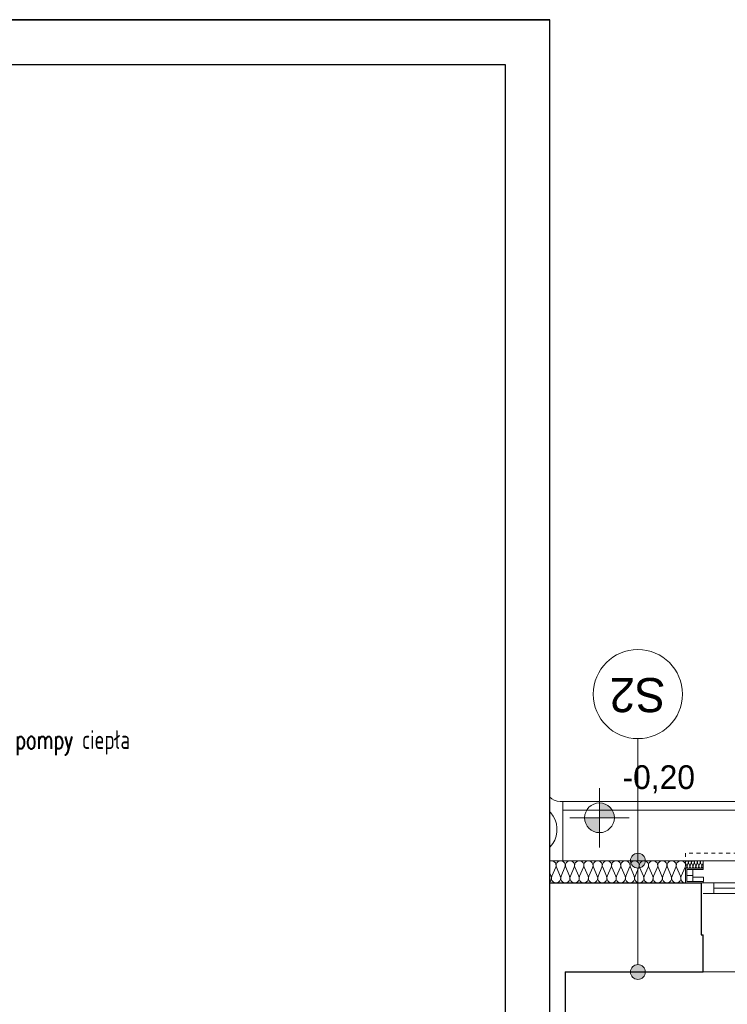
# Model space of a CAD drawing. Header units: inches. Extents: x -515158 to -470211, y -1887 to 84268.
# Tile 22 of 102: x -492022 to -487257, y 11990 to 18625. Entities that reach past the tile are written whole.
import ezdxf

# ---------------------------------------------------------------- set-up
doc = ezdxf.new("R2010")
doc.units = ezdxf.units.IN
doc.header["$MEASUREMENT"] = 0
doc.set_wipeout_variables(frame=1)
doc.linetypes.add('Hidden Line', pattern=[50, 25, -25])
doc.layers.add('#opisy', color=7, linetype='Continuous')
doc.layers.add('_TABELA', color=7, linetype='Continuous')
for name, color, linetype, lineweight in [('#podkład', 252, 'Continuous', 9), ('Arch ocieplenie_Nr_Pióra__44', 252, 'Continuous', 9), ('Arch okna_Nr_Pióra__9', 252, 'Continuous', 9), ('Arch opisy_Nr_Pióra__1', 252, 'Continuous', 25), ('Arch opisy_Nr_Pióra__21', 252, 'Continuous', 9), ('Arch teren_Nr_Pióra__5', 252, 'Continuous', 13), ('Arch teren_Nr_Pióra__9', 252, 'Continuous', 9), ('Arch wykończenie_Nr_Pióra__3', 252, 'Continuous', 18), ('Arch wyposarzenie_Nr_Pióra__10', 252, 'Continuous', 18), ('INWENT DACH_Nr_Pióra__21', 252, 'Continuous', 9), ('INWENT RZĘDNE_Nr_Pióra__21', 252, 'Continuous', 9), ('INWENT WYMIARY_Nr_Pióra__21', 252, 'Continuous', 9), ('INWENT. OKNA_Nr_Pióra__21', 252, 'Continuous', 9), ('INWENT. OKNA_Nr_Pióra__5', 252, 'Continuous', 13), ('INWENT.ŚCIANY_Nr_Pióra__1', 252, 'Continuous', 25), ('INWENT.ŚCIANY_Nr_Pióra__21', 252, 'Continuous', 9)]:
    doc.layers.add(name, color=color, linetype=linetype, lineweight=lineweight)
doc.styles.add('GENERATED_STYLE_1', font='txt')
doc.styles.add('GENERATED_STYLE_3', font='txt')
doc.styles.add('GENERATED_STYLE_7', font='txt')
doc.styles.add('ROMANS', font='romans', dxfattribs={"width": 0.8})

# ---------------------------------------------------------------- blocks, each defined once
blk = doc.blocks.new('parter')
at = {"layer": 'Arch opisy_Nr_Pióra__21', "linetype": 'Continuous'}
for points in [[(-489197.8, 45147.6), (-489201.6, 45166.8), (-489212.5, 45183), (-489228.7, 45193.8), (-489247.8, 45197.6), (-489267, 45193.8), (-489283.2, 45183), (-489294, 45166.8), (-489297.8, 45147.6), (-489294, 45128.5), (-489283.2, 45112.3), (-489267, 45101.4), (-489247.8, 45097.6), (-489228.7, 45101.4), (-489212.5, 45112.3), (-489201.6, 45128.5)], [(-487809, 45087.6), (-487812.8, 45106.8), (-487823.6, 45123), (-487839.8, 45133.8), (-487859, 45137.6), (-487878.1, 45133.8), (-487894.3, 45123), (-487905.2, 45106.8), (-487909, 45087.6), (-487905.2, 45068.5), (-487894.3, 45052.3), (-487878.1, 45041.4), (-487859, 45037.6), (-487839.8, 45041.4), (-487823.6, 45052.3), (-487812.8, 45068.5)], [(-489197.8, 44437.6), (-489201.6, 44456.8), (-489212.5, 44473), (-489228.7, 44483.8), (-489247.8, 44487.6), (-489267, 44483.8), (-489283.2, 44473), (-489294, 44456.8), (-489297.8, 44437.6), (-489294, 44418.5), (-489283.2, 44402.3), (-489267, 44391.4), (-489247.8, 44387.6), (-489228.7, 44391.4), (-489212.5, 44402.3), (-489201.6, 44418.5)], [(-487809, 44337.6), (-487812.8, 44356.8), (-487823.6, 44373), (-487839.8, 44383.8), (-487859, 44387.6), (-487878.1, 44383.8), (-487894.3, 44373), (-487905.2, 44356.8), (-487909, 44337.6), (-487905.2, 44318.5), (-487894.3, 44302.3), (-487878.1, 44291.4), (-487859, 44287.6), (-487839.8, 44291.4), (-487823.6, 44302.3), (-487812.8, 44318.5)]]:
    blk.add_hatch(color=252, dxfattribs=at).paths.add_polyline_path(points, flags=0)
at = {"layer": 'INWENT RZĘDNE_Nr_Pióra__21', "linetype": 'Continuous'}
for points in [[(-488117.5, 45376.6), (-488017.5, 45376.6), (-488025.1, 45414.9), (-488046.8, 45447.3), (-488079.2, 45469), (-488117.5, 45476.6)], [(-488117.5, 45376.6), (-488217.5, 45376.6), (-488209.9, 45338.3), (-488188.2, 45305.9), (-488155.8, 45284.2), (-488117.5, 45276.6)]]:
    blk.add_hatch(color=252, dxfattribs=at).paths.add_polyline_path(points, flags=0)
at = {"layer": 'Arch ocieplenie_Nr_Pióra__44', "color": 252, "linetype": 'Continuous'}
for p, q in [((-488813.1, 45145.9), (-488853.5, 45128.4)), ((-488853.5, 45124.9), (-488813.1, 45107.4)), ((-491166.5, 45117.8), (-491148.9, 45077.4)), ((-491145.4, 45077.4), (-491127.8, 45117.8)), ((-491124.2, 45117.8), (-491106.6, 45077.4)), ((-491103.1, 45077.4), (-491085.5, 45117.8)), ((-491081.9, 45117.8), (-491064.3, 45077.4)), ((-491060.8, 45077.4), (-491043.2, 45117.8)), ((-491039.6, 45117.8), (-491022, 45077.4)), ((-491018.4, 45077.4), (-491000.8, 45117.8)), ((-490997.3, 45117.8), (-490979.7, 45077.4)), ((-490976.1, 45077.4), (-490958.5, 45117.8)), ((-490955, 45117.8), (-490937.4, 45077.4)), ((-490933.8, 45077.4), (-490916.2, 45117.8)), ((-490912.7, 45117.8), (-490895.1, 45077.4)), ((-490891.5, 45077.4), (-490873.9, 45117.8)), ((-490870.3, 45117.8), (-490852.7, 45077.4)), ((-490849.2, 45077.4), (-490831.6, 45117.8)), ((-490828, 45117.8), (-490810.4, 45077.4)), ((-490806.9, 45077.4), (-490789.3, 45117.8)), ((-490785.7, 45117.8), (-490768.1, 45077.4)), ((-490764.6, 45077.4), (-490747, 45117.8)), ((-490743.4, 45117.8), (-490725.8, 45077.4)), ((-490722.2, 45077.4), (-490704.6, 45117.8)), ((-490701.1, 45117.8), (-490683.5, 45077.4)), ((-490679.9, 45077.4), (-490662.3, 45117.8)), ((-490658.8, 45117.8), (-490641.2, 45077.4)), ((-490637.6, 45077.4), (-490620, 45117.8)), ((-490616.5, 45117.8), (-490598.9, 45077.4)), ((-490595.3, 45077.4), (-490577.7, 45117.8)), ((-490574.1, 45117.8), (-490556.5, 45077.4)), ((-490553, 45077.4), (-490535.4, 45117.8)), ((-490531.8, 45117.8), (-490514.2, 45077.4)), ((-490510.7, 45077.4), (-490493.1, 45117.8)), ((-490489.5, 45117.8), (-490471.9, 45077.4)), ((-490468.4, 45077.4), (-490450.8, 45117.8)), ((-490447.2, 45117.8), (-490429.6, 45077.4)), ((-490426, 45077.4), (-490408.4, 45117.8)), ((-490404.9, 45117.8), (-490387.3, 45077.4)), ((-490383.7, 45077.4), (-490366.1, 45117.8)), ((-490362.6, 45117.8), (-490345, 45077.4)), ((-490341.4, 45077.4), (-490323.8, 45117.8)), ((-490320.3, 45117.8), (-490302.6, 45077.4)), ((-490299.1, 45077.4), (-490281.5, 45117.8)), ((-490277.9, 45117.8), (-490260.3, 45077.4)), ((-490256.8, 45077.4), (-490239.2, 45117.8)), ((-490235.6, 45117.8), (-490218, 45077.4)), ((-490214.5, 45077.4), (-490196.9, 45117.8)), ((-490193.3, 45117.8), (-490175.7, 45077.4)), ((-490172.2, 45077.4), (-490154.5, 45117.8)), ((-490151, 45117.8), (-490133.4, 45077.4)), ((-490129.8, 45077.4), (-490112.2, 45117.8)), ((-490108.7, 45117.8), (-490091.1, 45077.4)), ((-490087.5, 45077.4), (-490069.9, 45117.8)), ((-490066.4, 45117.8), (-490048.8, 45077.4)), ((-490045.2, 45077.4), (-490027.6, 45117.8)), ((-490024, 45117.8), (-490006.4, 45077.4)), ((-490002.9, 45077.4), (-489985.3, 45117.8)), ((-489981.7, 45117.8), (-489964.1, 45077.4)), ((-489960.6, 45077.4), (-489943, 45117.8)), ((-489939.4, 45117.8), (-489921.8, 45077.4)), ((-489918.3, 45077.4), (-489900.7, 45117.8)), ((-489897.1, 45117.8), (-489879.5, 45077.4)), ((-489875.9, 45077.4), (-489858.3, 45117.8)), ((-489854.8, 45117.8), (-489837.2, 45077.4)), ((-489833.6, 45077.4), (-489816, 45117.8)), ((-489812.5, 45117.8), (-489794.9, 45077.4)), ((-489791.3, 45077.4), (-489773.7, 45117.8)), ((-489770.2, 45117.8), (-489752.6, 45077.4)), ((-489749, 45077.4), (-489731.4, 45117.8)), ((-489727.8, 45117.8), (-489710.2, 45077.4)), ((-489706.7, 45077.4), (-489689.1, 45117.8)), ((-489685.5, 45117.8), (-489667.9, 45077.4)), ((-489664.4, 45077.4), (-489646.8, 45117.8)), ((-489643.2, 45117.8), (-489625.6, 45077.4)), ((-489622.1, 45077.4), (-489604.5, 45117.8)), ((-489600.9, 45117.8), (-489583.3, 45077.4)), ((-489579.7, 45077.4), (-489562.1, 45117.8)), ((-489558.6, 45117.8), (-489541, 45077.4)), ((-489537.4, 45077.4), (-489519.8, 45117.8)), ((-489516.3, 45117.8), (-489498.7, 45077.4)), ((-489495.1, 45077.4), (-489477.5, 45117.8)), ((-489474, 45117.8), (-489456.4, 45077.4)), ((-489452.8, 45077.4), (-489435.2, 45117.8)), ((-489431.6, 45117.8), (-489414, 45077.4)), ((-489410.5, 45077.4), (-489392.9, 45117.8)), ((-489389.3, 45117.8), (-489371.7, 45077.4)), ((-489368.2, 45077.4), (-489350.6, 45117.8)), ((-489347, 45117.8), (-489329.4, 45077.4)), ((-489325.9, 45077.4), (-489308.3, 45117.8)), ((-489304.7, 45117.8), (-489287.1, 45077.4)), ((-489283.5, 45077.4), (-489265.9, 45117.8)), ((-489262.4, 45117.8), (-489244.8, 45077.4)), ((-489241.2, 45077.4), (-489223.6, 45117.8)), ((-489220.1, 45117.8), (-489202.5, 45077.4)), ((-489198.9, 45077.4), (-489181.3, 45117.8)), ((-489177.8, 45117.8), (-489160.1, 45077.4)), ((-489156.6, 45077.4), (-489139, 45117.8)), ((-489135.4, 45117.8), (-489117.8, 45077.4)), ((-489114.3, 45077.4), (-489096.7, 45117.8)), ((-489093.1, 45117.8), (-489075.5, 45077.4)), ((-489072, 45077.4), (-489054.4, 45117.8)), ((-489050.8, 45117.8), (-489033.2, 45077.4)), ((-489029.7, 45077.4), (-489012, 45117.8)), ((-489008.5, 45117.8), (-488990.9, 45077.4)), ((-488987.3, 45077.4), (-488969.7, 45117.8)), ((-488966.2, 45117.8), (-488948.6, 45077.4)), ((-488945, 45077.4), (-488927.4, 45117.8)), ((-488923.9, 45117.8), (-488906.3, 45077.4)), ((-488902.7, 45077.4), (-488885.1, 45117.8)), ((-488813.1, 45103.9), (-488853.5, 45086.4)), ((-488853.5, 45082.9), (-488813.1, 45065.4)), ((-488813.1, 45061.9), (-488853.5, 45044.4)), ((-487537.5, 45072.7), (-487529.2, 45052.5)), ((-487527.5, 45052.5), (-487519.2, 45072.7)), ((-487517.5, 45072.7), (-487509.2, 45052.5)), ((-487507.5, 45052.5), (-487499.2, 45072.7)), ((-487497.5, 45072.7), (-487489.2, 45052.5)), ((-487487.5, 45052.5), (-487479.2, 45072.7)), ((-487477.5, 45072.7), (-487469.2, 45052.5)), ((-487467.5, 45052.5), (-487459.2, 45072.7)), ((-487457.5, 45072.7), (-487449.2, 45052.5)), ((-487447.5, 45052.5), (-487439.2, 45072.7)), ((-487437.5, 45072.7), (-487429.2, 45052.5)), ((-487427.5, 45052.5), (-487419.2, 45072.7)), ((-488853.5, 45040.9), (-488813.1, 45023.4)), ((-488813.1, 45019.9), (-488853.5, 45002.4)), ((-488853.5, 44998.9), (-488813.1, 44981.4)), ((-488780.7, 45042.9), (-488754.8, 44982.3)), ((-488749.6, 44982.3), (-488723.7, 45042.9)), ((-488718.5, 45042.9), (-488692.6, 44982.3)), ((-488687.3, 44982.3), (-488661.4, 45042.9)), ((-488656.2, 45042.9), (-488630.3, 44982.3)), ((-488625.1, 44982.3), (-488599.2, 45042.9)), ((-488594, 45042.9), (-488568.1, 44982.3)), ((-488562.8, 44982.3), (-488536.9, 45042.9)), ((-488531.7, 45042.9), (-488505.8, 44982.3)), ((-488500.6, 44982.3), (-488474.7, 45042.9)), ((-488469.5, 45042.9), (-488443.6, 44982.3)), ((-488438.3, 44982.3), (-488412.4, 45042.9)), ((-488407.2, 45042.9), (-488381.3, 44982.3)), ((-488376.1, 44982.3), (-488350.2, 45042.9)), ((-488345, 45042.9), (-488319.1, 44982.3)), ((-488313.8, 44982.3), (-488287.9, 45042.9)), ((-488282.7, 45042.9), (-488256.8, 44982.3)), ((-488251.6, 44982.3), (-488225.7, 45042.9)), ((-488220.5, 45042.9), (-488194.6, 44982.3)), ((-488189.3, 44982.3), (-488163.4, 45042.9)), ((-488158.2, 45042.9), (-488132.3, 44982.3)), ((-488127.1, 44982.3), (-488101.2, 45042.9)), ((-488096, 45042.9), (-488070.1, 44982.3)), ((-488064.8, 44982.3), (-488038.9, 45042.9)), ((-488033.7, 45042.9), (-488007.8, 44982.3)), ((-488002.6, 44982.3), (-487976.7, 45042.9)), ((-487971.5, 45042.9), (-487945.6, 44982.3)), ((-487940.3, 44982.3), (-487914.4, 45042.9)), ((-487909.2, 45042.9), (-487883.3, 44982.3)), ((-487878.1, 44982.3), (-487852.2, 45042.9)), ((-487847, 45042.9), (-487821.1, 44982.3)), ((-487815.8, 44982.3), (-487789.9, 45042.9)), ((-487784.7, 45042.9), (-487758.8, 44982.3)), ((-487753.6, 44982.3), (-487727.7, 45042.9)), ((-487722.5, 45042.9), (-487696.6, 44982.3)), ((-487691.3, 44982.3), (-487665.4, 45042.9)), ((-487660.2, 45042.9), (-487634.3, 44982.3)), ((-487629.1, 44982.3), (-487603.2, 45042.9)), ((-487598, 45042.9), (-487572.1, 44982.3)), ((-487566.8, 44982.3), (-487540.9, 45042.9)), ((-488813.1, 44977.9), (-488853.5, 44960.4)), ((-488853.5, 44956.9), (-488813.1, 44939.4))]:
    blk.add_line(p, q, dxfattribs=at)
for centre, major_axis, ratio, start_param, end_param in [((-491147.2, 45126.4), (0, 21.3), 0.994809, 4.299595, 8.266775), ((-491104.9, 45126.4), (0, 21.3), 0.994809, 4.299595, 8.266775), ((-491062.5, 45126.4), (0, 21.3), 0.994809, 4.299595, 8.266775), ((-491020.2, 45126.4), (0, 21.3), 0.994809, 4.299595, 8.266775), ((-490977.9, 45126.4), (0, 21.3), 0.994809, 4.299595, 8.266775), ((-490935.6, 45126.4), (0, 21.3), 0.994809, 4.299595, 8.266775), ((-490893.3, 45126.4), (0, 21.3), 0.994809, 4.299595, 8.266775), ((-490851, 45126.4), (0, 21.3), 0.994809, 4.299595, 8.266775), ((-490808.6, 45126.4), (0, 21.3), 0.994809, 4.299595, 8.266775), ((-490766.3, 45126.4), (0, 21.3), 0.994809, 4.299595, 8.266775), ((-490724, 45126.4), (0, 21.3), 0.994809, 4.299595, 8.266775), ((-490681.7, 45126.4), (0, 21.3), 0.994809, 4.299595, 8.266775), ((-490639.4, 45126.4), (0, 21.3), 0.994809, 4.299595, 8.266775), ((-490597.1, 45126.4), (0, 21.3), 0.994809, 4.299595, 8.266775), ((-490554.8, 45126.4), (0, 21.3), 0.994809, 4.299595, 8.266775), ((-490512.4, 45126.4), (0, 21.3), 0.994809, 4.299595, 8.266775), ((-490470.1, 45126.4), (0, 21.3), 0.994809, 4.299595, 8.266775), ((-490427.8, 45126.4), (0, 21.3), 0.994809, 4.299595, 8.266775), ((-490385.5, 45126.4), (0, 21.3), 0.994809, 4.299595, 8.266775), ((-490343.2, 45126.4), (0, 21.3), 0.994809, 4.299595, 8.266775), ((-490300.9, 45126.4), (0, 21.3), 0.994809, 4.299595, 8.266775), ((-490258.6, 45126.4), (0, 21.3), 0.994809, 4.299595, 8.266775), ((-490216.2, 45126.4), (0, 21.3), 0.994809, 4.299595, 8.266775), ((-490173.9, 45126.4), (0, 21.3), 0.994809, 4.299595, 8.266775), ((-490131.6, 45126.4), (0, 21.3), 0.994809, 4.299595, 8.266775), ((-490089.3, 45126.4), (0, 21.3), 0.994809, 4.299595, 8.266775), ((-490047, 45126.4), (0, 21.3), 0.994809, 4.299595, 8.266775), ((-490004.7, 45126.4), (0, 21.3), 0.994809, 4.299595, 8.266775), ((-489962.4, 45126.4), (0, 21.3), 0.994809, 4.299595, 8.266775), ((-489920, 45126.4), (0, 21.3), 0.994809, 4.299595, 8.266775), ((-489877.7, 45126.4), (0, 21.3), 0.994809, 4.299595, 8.266775), ((-489835.4, 45126.4), (0, 21.3), 0.994809, 4.299595, 8.266775), ((-489793.1, 45126.4), (0, 21.3), 0.994809, 4.299595, 8.266775), ((-489750.8, 45126.4), (0, 21.3), 0.994809, 4.299595, 8.266775), ((-489708.5, 45126.4), (0, 21.3), 0.994809, 4.299595, 8.266775), ((-489666.1, 45126.4), (0, 21.3), 0.994809, 4.299595, 8.266775), ((-489623.8, 45126.4), (0, 21.3), 0.994809, 4.299595, 8.266775), ((-489581.5, 45126.4), (0, 21.3), 0.994809, 4.299595, 8.266775), ((-489539.2, 45126.4), (0, 21.3), 0.994809, 4.299595, 8.266775), ((-489496.9, 45126.4), (0, 21.3), 0.994809, 4.299595, 8.266775), ((-489454.6, 45126.4), (0, 21.3), 0.994809, 4.299595, 8.266775), ((-489412.3, 45126.4), (0, 21.3), 0.994809, 4.299595, 8.266775), ((-489369.9, 45126.4), (0, 21.3), 0.994809, 4.299595, 8.266775), ((-489327.6, 45126.4), (0, 21.3), 0.994809, 4.299595, 8.266775), ((-489285.3, 45126.4), (0, 21.3), 0.994809, 4.299595, 8.266775), ((-489243, 45126.4), (0, 21.3), 0.994809, 4.299595, 8.266775), ((-489200.7, 45126.4), (0, 21.3), 0.994809, 4.299595, 8.266775), ((-489158.4, 45126.4), (0, 21.3), 0.994809, 4.299595, 8.266775), ((-489116.1, 45126.4), (0, 21.3), 0.994809, 4.299595, 8.266775), ((-489073.7, 45126.4), (0, 21.3), 0.994809, 4.299595, 8.266775), ((-489031.4, 45126.4), (0, 21.3), 0.994809, 4.299595, 8.266775), ((-488989.1, 45126.4), (0, 21.3), 0.994809, 4.299595, 8.266775), ((-488946.8, 45126.4), (0, 21.3), 0.994809, 4.299595, 8.266775), ((-488904.5, 45126.4), (0, 21.3), 0.994809, 4.299595, 8.266775), ((-488862.1, 45105.6), (21.3, 0), 0.987408, 1.158004, 5.125183), ((-488862.1, 45147.6), (21.3, 0), 0.987408, 3.141593, 5.125182), ((-488804.6, 45126.6), (21.3, 0), 0.987408, 4.299595, 8.266775), ((-491168.3, 45068.9), (0, 21.3), 0.994809, 3.141593, 5.125182), ((-491126, 45068.9), (0, 21.3), 0.994809, 1.158004, 5.125183), ((-491083.7, 45068.9), (0, 21.3), 0.994809, 1.158004, 5.125183), ((-491041.4, 45068.9), (0, 21.3), 0.994809, 1.158004, 5.125183), ((-490999.1, 45068.9), (0, 21.3), 0.994809, 1.158004, 5.125183), ((-490956.8, 45068.9), (0, 21.3), 0.994809, 1.158004, 5.125183), ((-490914.4, 45068.9), (0, 21.3), 0.994809, 1.158004, 5.125183), ((-490872.1, 45068.9), (0, 21.3), 0.994809, 1.158004, 5.125183), ((-490829.8, 45068.9), (0, 21.3), 0.994809, 1.158004, 5.125183), ((-490787.5, 45068.9), (0, 21.3), 0.994809, 1.158004, 5.125183), ((-490745.2, 45068.9), (0, 21.3), 0.994809, 1.158004, 5.125183), ((-490702.9, 45068.9), (0, 21.3), 0.994809, 1.158004, 5.125183), ((-490660.5, 45068.9), (0, 21.3), 0.994809, 1.158004, 5.125183), ((-490618.2, 45068.9), (0, 21.3), 0.994809, 1.158004, 5.125183), ((-490575.9, 45068.9), (0, 21.3), 0.994809, 1.158004, 5.125183), ((-490533.6, 45068.9), (0, 21.3), 0.994809, 1.158004, 5.125183), ((-490491.3, 45068.9), (0, 21.3), 0.994809, 1.158004, 5.125183), ((-490449, 45068.9), (0, 21.3), 0.994809, 1.158004, 5.125183), ((-490406.7, 45068.9), (0, 21.3), 0.994809, 1.158004, 5.125183), ((-490364.3, 45068.9), (0, 21.3), 0.994809, 1.158004, 5.125183), ((-490322, 45068.9), (0, 21.3), 0.994809, 1.158004, 5.125183), ((-490279.7, 45068.9), (0, 21.3), 0.994809, 1.158004, 5.125183), ((-490237.4, 45068.9), (0, 21.3), 0.994809, 1.158004, 5.125183), ((-490195.1, 45068.9), (0, 21.3), 0.994809, 1.158004, 5.125183), ((-490152.8, 45068.9), (0, 21.3), 0.994809, 1.158004, 5.125183), ((-490110.5, 45068.9), (0, 21.3), 0.994809, 1.158004, 5.125183), ((-490068.1, 45068.9), (0, 21.3), 0.994809, 1.158004, 5.125183), ((-490025.8, 45068.9), (0, 21.3), 0.994809, 1.158004, 5.125183), ((-489983.5, 45068.9), (0, 21.3), 0.994809, 1.158004, 5.125183), ((-489941.2, 45068.9), (0, 21.3), 0.994809, 1.158004, 5.125183), ((-489898.9, 45068.9), (0, 21.3), 0.994809, 1.158004, 5.125183), ((-489856.6, 45068.9), (0, 21.3), 0.994809, 1.158004, 5.125183), ((-489814.3, 45068.9), (0, 21.3), 0.994809, 1.158004, 5.125183), ((-489771.9, 45068.9), (0, 21.3), 0.994809, 1.158004, 5.125183), ((-489729.6, 45068.9), (0, 21.3), 0.994809, 1.158004, 5.125183), ((-489687.3, 45068.9), (0, 21.3), 0.994809, 1.158004, 5.125183), ((-489645, 45068.9), (0, 21.3), 0.994809, 1.158004, 5.125183), ((-489602.7, 45068.9), (0, 21.3), 0.994809, 1.158004, 5.125183), ((-489560.4, 45068.9), (0, 21.3), 0.994809, 1.158004, 5.125183), ((-489518, 45068.9), (0, 21.3), 0.994809, 1.158004, 5.125183), ((-489475.7, 45068.9), (0, 21.3), 0.994809, 1.158004, 5.125183), ((-489433.4, 45068.9), (0, 21.3), 0.994809, 1.158004, 5.125183), ((-489391.1, 45068.9), (0, 21.3), 0.994809, 1.158004, 5.125183), ((-489348.8, 45068.9), (0, 21.3), 0.994809, 1.158004, 5.125183), ((-489306.5, 45068.9), (0, 21.3), 0.994809, 1.158004, 5.125183), ((-489264.2, 45068.9), (0, 21.3), 0.994809, 1.158004, 5.125183), ((-489221.8, 45068.9), (0, 21.3), 0.994809, 1.158004, 5.125183), ((-489179.5, 45068.9), (0, 21.3), 0.994809, 1.158004, 5.125183), ((-489137.2, 45068.9), (0, 21.3), 0.994809, 1.158004, 5.125183), ((-489094.9, 45068.9), (0, 21.3), 0.994809, 1.158004, 5.125183), ((-489052.6, 45068.9), (0, 21.3), 0.994809, 1.158004, 5.125183), ((-489010.3, 45068.9), (0, 21.3), 0.994809, 1.158004, 5.125183), ((-488968, 45068.9), (0, 21.3), 0.994809, 1.158004, 5.125183), ((-488925.6, 45068.9), (0, 21.3), 0.994809, 1.158004, 5.125183), ((-488883.3, 45068.9), (0, 21.3), 0.994809, 1.158004, 3.141593), ((-488862.1, 45063.6), (21.3, 0), 0.987408, 1.158004, 5.125183), ((-488804.6, 45084.6), (21.3, 0), 0.987408, 4.299595, 8.266775), ((-488804.6, 45042.6), (21.3, 0), 0.987408, 4.299595, 8.266775), ((-488752.2, 45055.7), (0, 31.9), 0.975653, 4.299595, 8.266775), ((-488690, 45055.7), (0, 31.9), 0.975653, 4.299595, 8.266775), ((-488627.7, 45055.7), (0, 31.9), 0.975653, 4.299595, 8.266775), ((-488565.5, 45055.7), (0, 31.9), 0.975653, 4.299595, 8.266775), ((-488503.2, 45055.7), (0, 31.9), 0.975653, 4.299595, 8.266775), ((-488441, 45055.7), (0, 31.9), 0.975653, 4.299595, 8.266775), ((-488378.7, 45055.7), (0, 31.9), 0.975653, 4.299595, 8.266775), ((-488316.5, 45055.7), (0, 31.9), 0.975653, 4.299595, 8.266775), ((-488254.2, 45055.7), (0, 31.9), 0.975653, 4.299595, 8.266775), ((-488192, 45055.7), (0, 31.9), 0.975653, 4.299595, 8.266775), ((-488129.7, 45055.7), (0, 31.9), 0.975653, 4.299595, 8.266775), ((-488067.5, 45055.7), (0, 31.9), 0.975653, 4.299595, 8.266775), ((-488005.2, 45055.7), (0, 31.9), 0.975653, 4.299595, 8.266775), ((-487943, 45055.7), (0, 31.9), 0.975653, 4.299595, 8.266775), ((-487880.7, 45055.7), (0, 31.9), 0.975653, 4.299595, 8.266775), ((-487818.5, 45055.7), (0, 31.9), 0.975653, 4.299595, 8.266775), ((-487756.2, 45055.7), (0, 31.9), 0.975653, 4.299595, 8.266775), ((-487694, 45055.7), (0, 31.9), 0.975653, 4.299595, 8.266775), ((-487631.7, 45055.7), (0, 31.9), 0.975653, 4.299595, 8.266775), ((-487569.5, 45055.7), (0, 31.9), 0.975653, 4.299595, 8.266775), ((-487528.3, 45077), (0, 10.6), 0.94039, 4.299595, 8.266775), ((-487508.3, 45077), (0, 10.6), 0.94039, 4.299595, 8.266775), ((-487488.3, 45077), (0, 10.6), 0.94039, 4.299595, 8.266775), ((-487468.3, 45077), (0, 10.6), 0.94039, 4.299595, 8.266775), ((-487448.3, 45077), (0, 10.6), 0.94039, 4.299595, 8.266775), ((-487428.3, 45077), (0, 10.6), 0.94039, 4.299595, 8.266775), ((-488862.1, 45021.6), (21.3, 0), 0.987408, 1.158004, 5.125183), ((-488862.1, 44979.6), (21.3, 0), 0.987408, 1.158004, 5.125183), ((-488804.6, 45000.6), (21.3, 0), 0.987408, 4.299595, 8.266775), ((-487538.3, 45048.3), (0, 10.6), 0.94039, 3.141593, 5.125182), ((-487518.3, 45048.3), (0, 10.6), 0.94039, 1.158004, 5.125183), ((-487498.3, 45048.3), (0, 10.6), 0.94039, 1.158004, 5.125183), ((-487478.3, 45048.3), (0, 10.6), 0.94039, 1.158004, 5.125183), ((-487458.3, 45048.3), (0, 10.6), 0.94039, 1.158004, 5.125183), ((-487438.3, 45048.3), (0, 10.6), 0.94039, 1.158004, 5.125183), ((-487418.3, 45048.3), (0, 10.6), 0.94039, 1.158004, 3.141593), ((-488862.1, 44937.6), (21.3, 0), 0.987408, 1.158004, 3.141593), ((-488804.6, 44958.6), (21.3, 0), 0.987408, 4.299595, 8.266775), ((-488783.3, 44969.5), (0, 31.9), 0.975653, 3.141593, 5.125182), ((-488721.1, 44969.5), (0, 31.9), 0.975653, 1.158004, 5.125183), ((-488658.8, 44969.5), (0, 31.9), 0.975653, 1.158004, 5.125183), ((-488596.6, 44969.5), (0, 31.9), 0.975653, 1.158004, 5.125183), ((-488534.3, 44969.5), (0, 31.9), 0.975653, 1.158004, 5.125183), ((-488472.1, 44969.5), (0, 31.9), 0.975653, 1.158004, 5.125183), ((-488409.8, 44969.5), (0, 31.9), 0.975653, 1.158004, 5.125183), ((-488347.6, 44969.5), (0, 31.9), 0.975653, 1.158004, 5.125183), ((-488285.3, 44969.5), (0, 31.9), 0.975653, 1.158004, 5.125183), ((-488223.1, 44969.5), (0, 31.9), 0.975653, 1.158004, 5.125183), ((-488160.8, 44969.5), (0, 31.9), 0.975653, 1.158004, 5.125183), ((-488098.6, 44969.5), (0, 31.9), 0.975653, 1.158004, 5.125183), ((-488036.3, 44969.5), (0, 31.9), 0.975653, 1.158004, 5.125183), ((-487974.1, 44969.5), (0, 31.9), 0.975653, 1.158004, 5.125183), ((-487911.8, 44969.5), (0, 31.9), 0.975653, 1.158004, 5.125183), ((-487849.6, 44969.5), (0, 31.9), 0.975653, 1.158004, 5.125183), ((-487787.3, 44969.5), (0, 31.9), 0.975653, 1.158004, 5.125183), ((-487725.1, 44969.5), (0, 31.9), 0.975653, 1.158004, 5.125183), ((-487662.8, 44969.5), (0, 31.9), 0.975653, 1.158004, 5.125183), ((-487600.6, 44969.5), (0, 31.9), 0.975653, 1.158004, 5.125183), ((-487538.3, 44969.5), (0, 31.9), 0.975653, 1.158004, 3.141593)]:
    blk.add_ellipse(centre, major_axis=major_axis, ratio=ratio, start_param=start_param, end_param=end_param, dxfattribs=at)
at = {"layer": 'Arch okna_Nr_Pióra__9', "color": 252, "linetype": 'Continuous'}
for p, q in [((-492138.3, 45047.6), (-491138.3, 45047.6)), ((-492138.3, 44987.6), (-491138.3, 44987.6)), ((-491938.3, 44987.6), (-491938.3, 45047.6)), ((-491738.3, 44987.6), (-491738.3, 45047.6)), ((-491538.3, 44987.6), (-491538.3, 45047.6)), ((-491338.3, 44987.6), (-491338.3, 45047.6)), ((-491138.3, 44987.6), (-491138.3, 45047.6))]:
    blk.add_line(p, q, dxfattribs=at)
at = {"layer": 'Arch opisy_Nr_Pióra__21', "color": 252, "linetype": 'Continuous'}
for p, q in [((-489247.8, 45147.6), (-489247.8, 45970.2)), ((-487859, 45087.6), (-487859, 45910.2)), ((-489247.8, 44487.6), (-489247.8, 45097.6)), ((-487859, 44387.6), (-487859, 45037.6))]:
    blk.add_line(p, q, dxfattribs=at)
for centre, radius in [((-489247.8, 46270.2), 300), ((-487859, 46210.2), 300), ((-489247.8, 45147.6), 50), ((-487859, 45087.6), 50), ((-489247.8, 44437.6), 50), ((-487859, 44337.6), 50)]:
    blk.add_circle(centre, radius, dxfattribs=at)
at = {"layer": 'Arch teren_Nr_Pióra__5', "color": 252, "linetype": 'Continuous'}
for p, q in [((-496498.3, 45547.6), (-489203.3, 45547.6)), ((-496558.3, 45487.6), (-489203.3, 45487.6)), ((-488363.3, 45487.6), (-471473.3, 45487.6)), ((-488363.3, 45427.6), (-471533.3, 45427.6))]:
    blk.add_line(p, q, dxfattribs=at)
at = {"layer": 'Arch teren_Nr_Pióra__9', "color": 252, "linetype": 'Continuous'}
for p, q in [((-489083.3, 45647.6), (-489083.3, 45717.6)), ((-489083.3, 45717.6), (-488903.3, 45717.6)), ((-489053.3, 45548.2), (-489053.3, 45717.6)), ((-488933.3, 45548.2), (-488933.3, 45717.6)), ((-488903.3, 45647.6), (-488903.3, 45717.6)), ((-488663.3, 45587.6), (-488663.3, 45657.6)), ((-488663.3, 45657.6), (-488483.3, 45657.6)), ((-488633.3, 45488.2), (-488633.3, 45657.6)), ((-488513.3, 45488.2), (-488513.3, 45657.6)), ((-488483.3, 45587.6), (-488483.3, 45657.6)), ((-489203.3, 45547.6), (-489183.3, 45547.6)), ((-489203.3, 45147.6), (-489203.3, 45547.6)), ((-488803.3, 45547.6), (-488783.3, 45547.6)), ((-488783.3, 45147.6), (-488783.3, 45547.6)), ((-488783.3, 45487.6), (-488763.3, 45487.6)), ((-488783.3, 45087.6), (-488783.3, 45487.6)), ((-488383.3, 45487.6), (-488363.3, 45487.6)), ((-488363.3, 45087.6), (-488363.3, 45487.6)), ((-489203.3, 45147.6), (-488783.3, 45147.6)), ((-488783.3, 45087.6), (-488363.3, 45087.6))]:
    blk.add_line(p, q, dxfattribs=at)
for centre, radius, start, end in [((-489183.3, 45647.6), 100, 270, 0), ((-488803.3, 45647.6), 100, 180, 270), ((-488763.3, 45587.6), 100, 270, 0), ((-488383.3, 45587.6), 100, 180, 270), ((-489103.3, 45548.2), 50, 300, 0), ((-488883.3, 45548.2), 50, 180, 240), ((-488993.3, 45357.6), 170, 120, 60), ((-488683.3, 45488.2), 50, 300, 0), ((-488463.3, 45488.2), 50, 180, 240), ((-488573.3, 45297.6), 170, 120, 60)]:
    blk.add_arc(centre, radius, start, end, dxfattribs=at)
at = {"layer": 'Arch wykończenie_Nr_Pióra__3', "color": 252, "linetype": 'Continuous'}
for p, q in [((-491168.3, 45047.6), (-491168.3, 45147.6)), ((-488783.3, 45147.6), (-491168.3, 45147.6)), ((-488783.3, 45087.6), (-488783.3, 45147.6)), ((-487418.3, 45087.6), (-488783.3, 45087.6)), ((-487418.3, 45037.6), (-487418.3, 45087.6))]:
    blk.add_line(p, q, dxfattribs=at)
at = {"layer": 'Arch wyposarzenie_Nr_Pióra__10', "color": 252, "linetype": 'Hidden Line'}
for p, q in [((-487538.3, 45137.6), (-487538.3, 44937.6)), ((-485238.3, 45137.6), (-487538.3, 45137.6))]:
    blk.add_line(p, q, dxfattribs=at)
at = {"layer": 'Arch wyposarzenie_Nr_Pióra__10', "color": 252, "linetype": 'Continuous'}
for p, q in [((-487538.3, 45037.6), (-487418.3, 45037.6)), ((-487538.3, 44937.6), (-487538.3, 45037.6)), ((-487528.3, 44947.6), (-487528.3, 45027.6)), ((-487528.3, 45027.6), (-487418.3, 45027.6)), ((-487488.3, 44987.6), (-487528.3, 44987.6)), ((-487488.3, 44947.6), (-487488.3, 45027.6)), ((-487418.3, 45037.6), (-487418.3, 45027.6)), ((-487418.3, 44937.6), (-487538.3, 44937.6)), ((-487418.1, 44947.6), (-487528.3, 44947.6)), ((-487418.1, 44977.6), (-487488.3, 44977.6)), ((-487418.3, 44947.6), (-487418.3, 44937.6)), ((-487418.1, 44947.6), (-487418.1, 44977.6))]:
    blk.add_line(p, q, dxfattribs=at)
at = {"layer": 'INWENT DACH_Nr_Pióra__21', "color": 252, "linetype": 'Continuous'}
for p, q in [((-489038.3, 45257.6), (-489038.3, 45317.6)), ((-488698.3, 45197.6), (-488698.3, 45257.6)), ((-489063.3, 45232.6), (-489123.3, 45232.6)), ((-489038.3, 45207.6), (-489038.3, 45147.6)), ((-489013.3, 45232.6), (-488953.3, 45232.6)), ((-488723.3, 45172.6), (-488783.3, 45172.6)), ((-488698.3, 45147.6), (-488698.3, 45087.6)), ((-488673.3, 45172.6), (-488613.3, 45172.6))]:
    blk.add_line(p, q, dxfattribs=at)
for centre in [(-489038.3, 45232.6), (-488698.3, 45172.6)]:
    blk.add_circle(centre, 55, dxfattribs=at)
at = {"layer": 'INWENT RZĘDNE_Nr_Pióra__21', "color": 252, "linetype": 'Continuous'}
for p, q in [((-488117.5, 45176.6), (-488117.5, 45576.6)), ((-488317.5, 45376.6), (-487917.5, 45376.6))]:
    blk.add_line(p, q, dxfattribs=at)
blk.add_circle((-488117.5, 45376.6), 100, dxfattribs=at)
at = {"layer": 'INWENT. OKNA_Nr_Pióra__5', "color": 252, "linetype": 'Continuous'}
for p, q in [((-491638.3, 45047.6), (-491638.3, 44137.6)), ((-487418.3, 44937.6), (-485358.3, 44937.6)), ((-487348.3, 44937.6), (-487348.3, 44867.6)), ((-487418.3, 44867.6), (-485358.3, 44867.6)), ((-485428.3, 44902.6), (-487348.3, 44902.6))]:
    blk.add_line(p, q, dxfattribs=at)
at = {"layer": 'INWENT.ŚCIANY_Nr_Pióra__1', "color": 252, "linetype": 'Continuous'}
for p, q in [((-488883.3, 45047.6), (-491138.3, 45047.6)), ((-491138.3, 44707.6), (-491138.3, 45047.6)), ((-488883.3, 44937.6), (-488883.3, 45047.6)), ((-488883.3, 44937.6), (-487433.3, 44937.6)), ((-487433.3, 44937.6), (-487433.3, 44587.6)), ((-491148.3, 44707.6), (-491138.3, 44707.6)), ((-491148.3, 44437.6), (-491148.3, 44707.6)), ((-487433.3, 44587.6), (-487418.3, 44587.6)), ((-487418.3, 44337.6), (-487418.3, 44587.6)), ((-488948.3, 44437.6), (-491148.3, 44437.6)), ((-488948.3, 38537.6), (-488948.3, 44437.6)), ((-488348.3, 44337.6), (-487418.3, 44337.6)), ((-488348.3, 44337.6), (-488348.3, 39017.6))]:
    blk.add_line(p, q, dxfattribs=at)
at = {"layer": 'INWENT.ŚCIANY_Nr_Pióra__21', "color": 252, "linetype": 'Continuous'}
for p, q in [((-492108.3, 45147.6), (-491168.3, 45147.6)), ((-487418.3, 45087.6), (-485358.3, 45087.6)), ((-492648.3, 44437.6), (-491148.3, 44437.6)), ((-487418.3, 44337.6), (-485358.3, 44337.6))]:
    blk.add_line(p, q, dxfattribs=at)
at = {"layer": 'Arch opisy_Nr_Pióra__1', "color": 252, "linetype": 'Continuous', "style": 'GENERATED_STYLE_7'}
for s, p in [('S2a', (-488963.1, 46378.8)), ('S2', (-487672.8, 46318.8))]:
    blk.add_text(s, height=230, rotation=180, dxfattribs=at).set_placement(p)
at = {"layer": 'INWENT RZĘDNE_Nr_Pióra__21', "color": 252, "insert": (-487962.1, 45540.9), "char_height": 160, "attachment_point": 7, "style": 'GENERATED_STYLE_3'}
blk.add_mtext('{-0,20}', dxfattribs=at)
at = {"layer": 'INWENT WYMIARY_Nr_Pióra__21', "color": 252, "linetype": 'Continuous', "style": 'GENERATED_STYLE_1'}
for s, p in [('ŚCIANA W KLASIE', (-491928.6, 45225)), ('REI 60', (-489620, 45225))]:
    blk.add_text(s, height=160, dxfattribs=at).set_placement(p)
at = {"layer": 'INWENT. OKNA_Nr_Pióra__21', "color": 252, "linetype": 'Continuous', "style": 'GENERATED_STYLE_7'}
for p in [(-491692.5, 44222.2), (-491423.8, 44222.2)]:
    blk.add_text('100', height=160, rotation=90, dxfattribs=at).set_placement(p)

msp = doc.modelspace()

# ---------------------------------------------------------------- block references
at = {"layer": '#podkład'}
msp.add_blockref('parter', (0, -32129.9), dxfattribs=at)

# ---------------------------------------------------------------- next in the draw order: wipeouts: each hides what was drawn before it
msp.add_wipeout([(-488751, 4080.2), (-497501, 4080.2), (-497501, 15592.2), (-488751, 15592.2)])

# ---------------------------------------------------------------- next in the draw order: texts
at = {"layer": '#opisy', "color": 7, "style": 'ROMANS', "width": 0.7}
msp.add_text('-przewody preizolowane prowadzone od pompy ciepła', height=126, dxfattribs=at).set_placement((-494524, 13710.7))

# ---------------------------------------------------------------- next in the draw order: wipeouts: each hides what was drawn before it
msp.add_wipeout([(-509451, 3775.2), (-508201, 4080.2), (-488751, 4080.2), (-488751, 18320.2), (-488451, 18625.2), (-488451, 3775.2)])

# ---------------------------------------------------------------- next in the draw order: linework, layer by layer
at = {"layer": '_TABELA', "color": 7}
msp.add_lwpolyline([(-509451, 18625.2), (-488451, 18625.2), (-509451, 18625.2), (-509451, 3775.2), (-488451, 3775.2), (-488451, 18625.2)], dxfattribs=at)
msp.add_lwpolyline([(-488751, 18320.2), (-508201, 18320.2), (-508201, 4080.2), (-488751, 4080.2)], close=True, dxfattribs=at)

doc.saveas('drawing.dxf')
